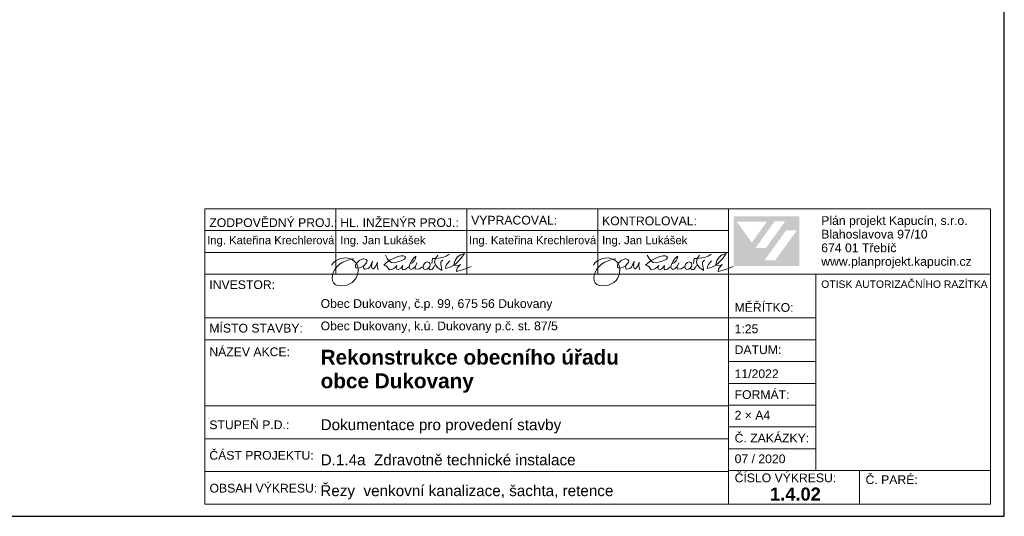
# Model space of a CAD drawing. Header units: millimetres. Extents: x 28262 to 240133, y -152087 to 56534.
# Tile 12 of 107: x 105947 to 128510, y -118837 to -107461. Entities that reach past the tile are written whole.
import ezdxf

# ---------------------------------------------------------------- set-up
doc = ezdxf.new("R2010")
doc.units = ezdxf.units.MM
doc.header["$MEASUREMENT"] = 0
doc.layers.get('0').update_dxf_attribs({"lineweight": 9})
doc.layers.add('--tabulka', color=7, linetype='Continuous', lineweight=20)
doc.layers.add('POPIS', color=7, linetype='Continuous', lineweight=25)
doc.styles.add('GENERATED_STYLE_1', font='arial.ttf')
doc.styles.add('GENERATED_STYLE_2', font='arialbd.ttf')

msp = doc.modelspace()

# ---------------------------------------------------------------- hatches: boundary and pattern name
at = {"linetype": 'Continuous', "lineweight": 25}
h = msp.add_hatch(color=1, dxfattribs=at)
h.paths.add_polyline_path([(122306, -111963), (123814, -111963), (123814, -113101), (122306, -113101)])
h.paths.add_polyline_path([(122376, -112084), (122724, -112565), (123071, -112085)], flags=0)
h.paths.add_polyline_path([(123486, -112083), (123245, -112083), (122809, -112688), (123049, -112689)], flags=0)
h.paths.add_polyline_path([(123754, -112288), (123509, -112288), (123015, -112973), (123260, -112973)], flags=0)

# ---------------------------------------------------------------- linework, layer by layer
at = {"layer": '--tabulka', "linetype": 'Continuous'}
for p, q in [((110193, -111791), (128193, -111791)), ((110193, -111791), (110193, -118559)), ((113193, -111791), (113193, -113291)), ((116193, -111791), (116193, -113291)), ((119193, -111791), (119193, -113291)), ((122193, -117791), (122193, -111791)), ((128193, -117791), (128193, -111791)), ((110193, -112291), (113193, -112291)), ((113193, -112291), (122193, -112291)), ((110193, -112791), (122193, -112791)), ((110193, -113291), (128193, -113291)), ((124193, -117791), (124193, -113291)), ((110193, -114291), (124193, -114291)), ((110193, -114791), (124193, -114791)), ((122193, -115291), (124193, -115291)), ((122193, -115791), (124193, -115791)), ((122193, -116309), (110193, -116309)), ((122193, -116291), (124193, -116291)), ((122193, -116791), (124193, -116791)), ((110193, -117059), (122193, -117059)), ((122193, -117291), (124193, -117291)), ((110193, -117809), (122193, -117809)), ((122193, -117791), (128193, -117791)), ((122193, -117791), (122193, -118559)), ((125193, -118559), (125193, -117791)), ((128193, -118559), (128193, -117791)), ((110193, -118559), (122193, -118559)), ((122193, -118559), (128193, -118559))]:
    msp.add_line(p, q, dxfattribs=at)
at = {"layer": '--tabulka', "linetype": 'Continuous', "flags": 128}
for points in [[(115964, -113032), (116057, -112930), (116137, -112816)], [(116137, -112816), (116045, -112848), (115973, -112900)], [(121964, -113032), (122057, -112930), (122137, -112816)], [(122137, -112816), (122045, -112848), (121973, -112900)], [(113094, -113080), (113137, -113026), (113188, -112984), (113245, -112952), (113306, -112931), (113369, -112920), (113432, -112919), (113493, -112929), (113550, -112948)], [(113229, -113550), (113175, -113529), (113136, -113492), (113112, -113441), (113105, -113381), (113112, -113318), (113133, -113252), (113167, -113186), (113216, -113122), (113279, -113064), (113355, -113013), (113445, -112974), (113550, -112948)], [(113550, -112948), (113605, -112942)], [(113550, -112948), (113614, -112989), (113664, -113046), (113687, -113095), (113700, -113152)], [(113664, -113046), (113729, -112977), (113773, -112952), (113821, -112941)], [(113821, -112941), (113835, -112940), (113886, -112951), (113908, -112983), (113893, -113033), (113833, -113098)], [(113968, -113128), (114029, -112994)], [(114029, -112994), (114011, -113106), (114025, -113163), (114041, -113171), (114060, -113165), (114104, -113115), (114146, -113012)], [(114146, -113012), (114138, -113091), (114143, -113144), (114161, -113187)], [(114409, -112986), (114338, -113038), (114291, -113087)], [(114329, -112854), (114368, -112933), (114409, -112986)], [(114431, -112973), (114409, -112986)], [(114409, -112986), (114467, -113023), (114531, -113030), (114690, -112987)], [(114614, -112884), (114526, -112920), (114431, -112973)], [(114690, -112987), (114765, -112947), (114789, -112905), (114778, -112882), (114744, -112868), (114689, -112868), (114614, -112884)], [(114922, -112990), (114887, -113060), (114871, -113123)], [(114903, -113049), (114948, -113027), (114987, -112983), (115015, -112929), (115027, -112874)], [(115027, -112874), (114970, -112924), (114922, -112990)], [(115049, -113028), (115015, -113115), (115012, -113153), (115019, -113179)], [(115329, -113023), (115288, -113009), (115252, -113020), (115221, -113046), (115199, -113082), (115189, -113121)], [(115313, -113154), (115342, -113113), (115352, -113070), (115346, -113043), (115329, -113023)], [(115388, -113043), (115406, -112932), (115425, -112932), (115472, -112931)], [(115472, -112931), (115454, -113005), (115475, -113075), (115531, -113141), (115617, -113203)], [(115472, -112931), (115637, -112905), (115722, -112877), (115790, -112834)], [(115528, -112856), (115472, -112931)], [(115617, -113203), (115619, -113182), (115594, -113067), (115597, -113013), (115613, -112989), (115643, -112966)], [(115802, -112986), (115728, -113071), (115709, -113115), (115703, -113160)], [(115973, -112900), (115923, -112976), (115897, -113078)], [(115902, -113081), (115964, -113032)], [(119094, -113080), (119137, -113026), (119188, -112984), (119245, -112952), (119306, -112931), (119369, -112920), (119432, -112919), (119493, -112929), (119550, -112948)], [(119229, -113550), (119175, -113529), (119136, -113492), (119112, -113441), (119105, -113381), (119112, -113318), (119133, -113252), (119167, -113186), (119216, -113122), (119279, -113064), (119355, -113013), (119445, -112974), (119550, -112948)], [(119550, -112948), (119605, -112942)], [(119550, -112948), (119614, -112989), (119664, -113046), (119687, -113095), (119700, -113152)], [(119664, -113046), (119729, -112977), (119773, -112952), (119821, -112941)], [(119821, -112941), (119835, -112940), (119886, -112951), (119908, -112983), (119893, -113033), (119833, -113098)], [(119968, -113128), (120029, -112994)], [(120029, -112994), (120011, -113106), (120025, -113163), (120041, -113171), (120060, -113165), (120104, -113115), (120146, -113012)], [(120146, -113012), (120138, -113091), (120143, -113144), (120161, -113187)], [(120409, -112986), (120338, -113038), (120291, -113087)], [(120329, -112854), (120368, -112933), (120409, -112986)], [(120431, -112973), (120409, -112986)], [(120409, -112986), (120467, -113023), (120531, -113030), (120690, -112987)], [(120614, -112884), (120526, -112920), (120431, -112973)], [(120690, -112987), (120765, -112947), (120789, -112905), (120778, -112882), (120744, -112868), (120689, -112868), (120614, -112884)], [(120922, -112990), (120887, -113060), (120871, -113123)], [(120903, -113049), (120948, -113027), (120987, -112983), (121015, -112929), (121027, -112874)], [(121027, -112874), (120970, -112924), (120922, -112990)], [(121049, -113028), (121015, -113115), (121012, -113153), (121019, -113179)], [(121329, -113023), (121288, -113009), (121252, -113020), (121221, -113046), (121199, -113082), (121189, -113121)], [(121313, -113154), (121342, -113113), (121352, -113070), (121346, -113043), (121329, -113023)], [(121388, -113043), (121406, -112932), (121425, -112932), (121472, -112931)], [(121472, -112931), (121454, -113005), (121475, -113075), (121531, -113141), (121617, -113203)], [(121472, -112931), (121637, -112905), (121722, -112877), (121790, -112834)], [(121528, -112856), (121472, -112931)], [(121617, -113203), (121619, -113182), (121594, -113067), (121597, -113013), (121613, -112989), (121643, -112966)], [(121802, -112986), (121728, -113071), (121709, -113115), (121703, -113160)], [(121973, -112900), (121923, -112976), (121897, -113078)], [(121902, -113081), (121964, -113032)], [(113700, -113214), (113685, -113300), (113655, -113373), (113614, -113432), (113563, -113479), (113504, -113514), (113442, -113539), (113311, -113558), (113229, -113550)], [(113700, -113152), (113660, -113146), (113643, -113123), (113645, -113087), (113664, -113046)], [(113829, -113106), (113754, -113140), (113700, -113152)], [(113700, -113152), (113700, -113214)], [(113829, -113106), (113827, -113123), (113835, -113160), (113846, -113173), (113863, -113176)], [(113833, -113098), (113829, -113106)], [(113833, -113104), (113829, -113106)], [(113863, -113176), (113929, -113161), (113968, -113128)], [(114291, -113087), (114335, -113098), (114369, -113120)], [(114369, -113120), (114420, -113193)], [(114420, -113193), (114473, -113182), (114518, -113162)], [(114518, -113162), (114557, -113132), (114590, -113093)], [(114590, -113093), (114573, -113144), (114589, -113177), (114628, -113181), (114677, -113154), (114723, -113091)], [(114723, -113091), (114712, -113150), (114718, -113177), (114733, -113189), (114780, -113180), (114864, -113125)], [(114871, -113123), (114890, -113167), (114917, -113180), (114956, -113166), (115008, -113125)], [(115019, -113179), (115105, -113165)], [(115105, -113165), (115180, -113123)], [(115189, -113121), (115189, -113128), (115202, -113167), (115234, -113182), (115274, -113177), (115313, -113154)], [(115456, -113090), (115426, -113142), (115392, -113180), (115355, -113188), (115313, -113154)], [(115703, -113160), (115811, -113129), (115902, -113081)], [(115897, -113078), (115902, -113081)], [(115902, -113081), (115955, -113098), (115999, -113090), (116045, -113071)], [(115954, -113225), (116128, -113185), (116294, -113114)], [(115981, -113138), (115962, -113179), (115954, -113225)], [(116045, -113071), (115981, -113138)], [(119700, -113214), (119685, -113300), (119655, -113373), (119614, -113432), (119563, -113479), (119504, -113514), (119442, -113539), (119311, -113558), (119229, -113550)], [(119700, -113152), (119660, -113146), (119643, -113123), (119645, -113087), (119664, -113046)], [(119829, -113106), (119754, -113140), (119700, -113152)], [(119700, -113152), (119700, -113214)], [(119829, -113106), (119827, -113123), (119835, -113160), (119846, -113173), (119863, -113176)], [(119833, -113098), (119829, -113106)], [(119833, -113104), (119829, -113106)], [(119863, -113176), (119929, -113161), (119968, -113128)], [(120291, -113087), (120335, -113098), (120369, -113120)], [(120369, -113120), (120420, -113193)], [(120420, -113193), (120473, -113182), (120518, -113162)], [(120518, -113162), (120557, -113132), (120590, -113093)], [(120590, -113093), (120573, -113144), (120589, -113177), (120628, -113181), (120677, -113154), (120723, -113091)], [(120723, -113091), (120712, -113150), (120718, -113177), (120733, -113189), (120780, -113180), (120864, -113125)], [(120871, -113123), (120890, -113167), (120917, -113180), (120956, -113166), (121008, -113125)], [(121019, -113179), (121105, -113165)], [(121105, -113165), (121180, -113123)], [(121189, -113121), (121189, -113128), (121202, -113167), (121234, -113182), (121274, -113177), (121313, -113154)], [(121456, -113090), (121426, -113142), (121392, -113180), (121355, -113188), (121313, -113154)], [(121703, -113160), (121811, -113129), (121902, -113081)], [(121897, -113078), (121902, -113081)], [(121902, -113081), (121955, -113098), (121999, -113090), (122045, -113071)], [(121954, -113225), (122128, -113185), (122294, -113114)], [(121981, -113138), (121962, -113179), (121954, -113225)], [(122045, -113071), (121981, -113138)]]:
    msp.add_lwpolyline(points, dxfattribs=at)
at = {"layer": 'POPIS'}
for p, q in [((128510, -118837), (128510, -89565)), ((87432, -118837), (128510, -118837))]:
    msp.add_line(p, q, dxfattribs=at)

# ---------------------------------------------------------------- texts
at = {"layer": '--tabulka', "linetype": 'Continuous'}
for s, insert, char_height, attachment_point, style in [('\\A1;{\\fArial|b0|i0|c238|p38;ZODPOVĚDNÝ PROJ.:}', (110293, -112212), 200, 7, 'GENERATED_STYLE_1'), ('\\A1;{\\fArial|b0|i0|c238|p38;HL. INŽENÝR PROJ.:}', (113293, -112212), 200, 7, 'GENERATED_STYLE_1'), ('\\A1;{\\fArial|b0|i0|c238|p38;VYPRACOVAL:}', (116293, -112156), 200, 7, 'GENERATED_STYLE_1'), ('\\A1;{\\fArial|b0|i0|c238|p38;KONTROLOVAL:}', (119293, -112172), 200, 7, 'GENERATED_STYLE_1'), ('\\A1;Ing. Kateřina Krechlerová', (110242, -112539), 185, 4, 'GENERATED_STYLE_1'), ('\\A1;{\\fArial|b0|i0|c238|p38;Ing. Jan Lukášek}', (113293, -112539), 185, 4, 'GENERATED_STYLE_1'), ('\\A1;Ing. Kateřina Krechlerová', (116242, -112539), 185, 4, 'GENERATED_STYLE_1'), ('\\A1;{\\fArial|b0|i0|c238|p38;Ing. Jan Lukášek}', (119293, -112539), 185, 4, 'GENERATED_STYLE_1'), ('\\A1;{\\fArial|b0|i0|c238|p38;INVESTOR:}', (110293, -113532), 200, 4, 'GENERATED_STYLE_1'), ('\\A1;{\\fArial|b0|i0|c238|p38;OTISK AUTORIZAČNÍHO RAZÍTKA}', (124315, -113521), 170, 4, 'GENERATED_STYLE_1'), ('\\A1;Obec Dukovany, č.p. 99, 675 56 Dukovany', (112843, -113993), 200, 4, 'GENERATED_STYLE_1'), ('\\A1;{\\fArial|b0|i0|c238|p38;MĚŘÍTKO:}', (122330, -114054), 200, 4, 'GENERATED_STYLE_1'), ('\\A1;{\\fArial|b0|i0|c238|p38;MÍSTO STAVBY:}', (110293, -114529), 200, 4, 'GENERATED_STYLE_1'), ('\\A1;Obec Dukovany, k.ú. Dukovany p.č. st. 87/5', (112843, -114505), 200, 4, 'GENERATED_STYLE_1'), ('\\A1;1:25', (122330, -114645), 200, 7, 'GENERATED_STYLE_1'), ('\\A1;{\\fArial|b0|i0|c238|p38;NÁZEV AKCE:}', (110293, -115070), 200, 4, 'GENERATED_STYLE_1'), ('\\A1;{\\fArial|b0|i0|c238|p38;DATUM:}', (122330, -115022), 200, 4, 'GENERATED_STYLE_1'), ('\\A1;11/2022', (122330, -115573), 200, 4, 'GENERATED_STYLE_1'), ('\\A1;{\\fArial|b0|i0|c238|p38;FORMÁT:}', (122330, -116050), 200, 4, 'GENERATED_STYLE_1'), ('\\A1;2 × A4', (122330, -116520), 200, 4, 'GENERATED_STYLE_1'), ('\\A1;{\\fArial|b0|i0|c238|p38;STUPEŇ P.D.:}', (110293, -116742), 200, 4, 'GENERATED_STYLE_1'), ('\\A1;Dokumentace pro provedení stavby', (112843, -116776), 250, 4, 'GENERATED_STYLE_1'), ('\\A1;{\\fArial|b0|i0|c238|p38;Č. ZAKÁZKY:}', (122330, -117046), 200, 4, 'GENERATED_STYLE_1'), ('\\A1;{\\fArial|b0|i0|c238|p38;ČÁST PROJEKTU:}', (110293, -117441), 200, 4, 'GENERATED_STYLE_1'), ('\\A1;D.1.4a  Zdravotně technické instalace', (112843, -117672), 250, 7, 'GENERATED_STYLE_1'), ('\\A1;07 / 2020', (122330, -117521), 200, 4, 'GENERATED_STYLE_1'), ('\\A1;{\\fArial|b0|i0|c238|p38;ČÍSLO VÝKRESU:}', (122330, -117958), 200, 4, 'GENERATED_STYLE_1'), ('\\A1;{\\fArial|b0|i0|c238|p38;Č. PARÉ:}', (125330, -117999), 200, 4, 'GENERATED_STYLE_1'), ('\\A1;{\\fArial|b0|i0|c238|p38;OBSAH VÝKRESU:}', (110297, -118194), 200, 4, 'GENERATED_STYLE_1'), ('\\A1;Řezy  venkovní kanalizace, šachta, retence', (112836, -118450), 250, 7, 'GENERATED_STYLE_1'), ('\\A1;1.4.02', (123140, -118330), 300, 4, 'GENERATED_STYLE_2')]:
    msp.add_mtext(s, dxfattribs=dict(at, insert=insert, char_height=char_height, attachment_point=attachment_point, style=style))
at = {"layer": '--tabulka', "linetype": 'Continuous', "insert": (124315, -113159), "char_height": 200, "width": 3813.93, "attachment_point": 7, "line_spacing_factor": 0.937047, "style": 'GENERATED_STYLE_1'}
msp.add_mtext('\\A1;{\\fArial|b0|i0|c238|p38;Plán projekt Kapucín, s.r.o.\\P\\fArial|b0|i0|c238|p38;Blahoslavova 97/10\\P\\fArial|b0|i0|c238|p38;674 01 Třebíč\\P\\fArial|b0|i0|c238|p38;www.planprojekt.kapucin.cz}', dxfattribs=at)
at = {"layer": '--tabulka', "linetype": 'Continuous', "char_height": 340, "width": 8865.15, "attachment_point": 1, "style": 'GENERATED_STYLE_2'}
for s, insert in [('\\A1;Rekonstrukce obecního úřadu', (112843, -115022)), ('\\A1;obce Dukovany', (112843, -115563))]:
    msp.add_mtext(s, dxfattribs=dict(at, insert=insert))

doc.saveas('drawing.dxf')
